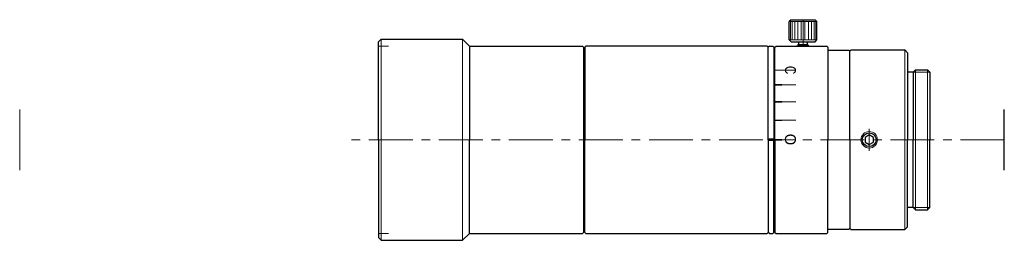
# Model space of a CAD drawing. Header units: millimetres. Extents: x -65 to 114, y 32 to 72.
import ezdxf
from ezdxf.enums import TextEntityAlignment as Align

# ---------------------------------------------------------------- set-up
doc = ezdxf.new("R2010")
doc.units = ezdxf.units.MM
doc.header["$LTSCALE"] = 0.25
doc.linetypes.add('CENTER', pattern=[50.8, 31.75, -6.35, 6.35, -6.35])
doc.layers.add('00_補助線', color=252, linetype='Continuous', lineweight=0, plot=False)
for name, color, linetype, lineweight in [('01_中心線', 1, 'CENTER', 20), ('03_寸法・文字', 50, 'Continuous', 20), ('iris＆image_circle', 7, 'Continuous', 30), ('画層1', 7, 'Continuous', 30), ('ﾋﾞｽ・ﾈｼﾞ', 7, 'Continuous', 30)]:
    doc.layers.add(name, color=color, linetype=linetype, lineweight=lineweight)
doc.styles.add('VS Standard', font='txt', dxfattribs={"height": 3})

# ---------------------------------------------------------------- blocks, each defined once
blk = doc.blocks.new('HM30##')
at = {"layer": '画層1'}
blk.add_lwpolyline([(-0.75, -0.43), (0, -0.87), (0.75, -0.43), (0.75, 0.43), (0, 0.87), (-0.75, 0.43)], close=True, dxfattribs=at)
at = {"layer": '画層1', "lineweight": 9}
blk.add_circle((0, 0), 1.5, dxfattribs=at)
at = {"layer": '画層1'}
blk.add_circle((0, 0), 1.25, dxfattribs=at)

msp = doc.modelspace()

# ---------------------------------------------------------------- hatches: boundary and pattern name
at = {"layer": '03_寸法・文字'}
h = msp.add_hatch(color=256, dxfattribs=at)
h.dxf.hatch_style = 1
h.paths.add_polyline_path([(73.22, 62.73), (73.22, 62.53), (71.91, 62.53), (71.91, 62.73)])
h = msp.add_hatch(color=256, dxfattribs=at)
h.dxf.hatch_style = 1
h.paths.add_polyline_path([(73.22, 60.14), (73.22, 59.84), (71.91, 59.84), (71.91, 60.14)])
h = msp.add_hatch(color=256, dxfattribs=at)
h.dxf.hatch_style = 1
h.paths.add_polyline_path([(73.22, 57.06), (73.22, 56.76), (71.91, 56.76), (71.91, 57.06)])
h = msp.add_hatch(color=256, dxfattribs=at)
h.dxf.hatch_style = 1
h.paths.add_polyline_path([(73.22, 53.68), (73.22, 53.38), (71.91, 53.38), (71.91, 53.68)])
h = msp.add_hatch(color=256, dxfattribs=at)
h.dxf.hatch_style = 1
h.paths.add_polyline_path([(71.71, 50.25), (70.71, 50.25), (70.71, 49.75), (71.71, 49.75)])
h = msp.add_hatch(color=256, dxfattribs=at)
h.dxf.hatch_style = 1
h.paths.add_polyline_path([(73.22, 50.15), (73.22, 49.85), (71.91, 49.85), (71.91, 50.15)])

# ---------------------------------------------------------------- linework, layer by layer
at = {"layer": '00_補助線', "lineweight": 20}
for p, q in [((0.01, 67), (1.81, 67)), ((0.01, 33), (1.81, 33))]:
    msp.add_line(p, q, dxfattribs=at)
at = {"layer": '00_補助線'}
for p, q in [((75.72, 62.63), (71.71, 62.63)), ((75.72, 59.99), (71.71, 59.99)), ((-65.07, 44.5), (-65.07, 55.5)), ((75.72, 56.91), (71.71, 56.91)), ((75.72, 53.53), (71.71, 53.53)), ((75.72, 50), (71.71, 50))]:
    msp.add_line(p, q, dxfattribs=at)
at = {"layer": '01_中心線'}
for p, q in [((77.02, 67), (77.02, 71.8)), ((89.01, 48), (89.01, 52)), ((69.71, 50), (-4.98, 50)), ((113.51, 50), (76.19, 50))]:
    msp.add_line(p, q, dxfattribs=at)
at = {"layer": 'iris＆image_circle'}
msp.add_line((113.51, 44.5), (113.51, 55.5), dxfattribs=at)
at = {"layer": '画層1'}
for p, q in [((74.84, 71.8), (74.52, 71.47)), ((74.52, 68.12), (74.52, 71.47)), ((74.84, 71.8), (79.19, 71.8)), ((79.19, 71.8), (79.52, 71.47)), ((79.52, 68.12), (79.52, 71.47)), ((0.01, 67.75), (0.51, 68.25)), ((0.51, 68.25), (15.26, 68.25)), ((15.26, 68.25), (16.51, 67)), ((74.84, 67.8), (74.52, 68.12)), ((79.19, 67.8), (79.52, 68.12)), ((0.01, 50), (0.01, 67.75)), ((16.51, 67), (16.51, 50)), ((16.51, 67), (37.01, 67)), ((37.01, 67), (37.21, 66.8)), ((37.21, 66.8), (37.21, 50)), ((37.41, 66.8), (37.61, 67)), ((37.41, 66.8), (37.41, 50)), ((70.51, 67), (37.61, 67)), ((70.51, 67), (70.71, 66.8)), ((70.91, 67), (70.71, 66.8)), ((70.71, 50), (70.71, 66.8)), ((70.71, 50), (70.71, 66.8)), ((70.91, 67), (71.51, 67)), ((71.51, 67), (71.71, 66.8)), ((71.71, 66.8), (71.71, 50)), ((71.91, 66.3), (71.71, 66.1)), ((71.91, 66.8), (72.11, 67)), ((71.91, 50), (71.91, 66.8)), ((72.11, 67), (81.31, 67)), ((74.84, 67.8), (79.19, 67.8)), ((76.22, 67.3), (76.02, 67.1)), ((76.02, 67), (76.02, 67.1)), ((76.22, 67.3), (76.22, 67.8)), ((76.22, 67.3), (77.82, 67.3)), ((77.82, 67.3), (77.82, 67.8)), ((78.02, 67.1), (77.82, 67.3)), ((78.02, 67), (78.02, 67.1)), ((81.51, 66.8), (81.31, 67)), ((81.51, 66.8), (81.51, 50)), ((81.51, 66.25), (85.31, 66.25)), ((85.31, 66.25), (85.51, 66.05)), ((85.51, 66.1), (85.71, 66.3)), ((85.51, 50), (85.51, 66.1)), ((85.71, 66.3), (95.48, 66.3)), ((95.98, 65.8), (95.48, 66.3)), ((37.21, 65.25), (37.41, 65.25)), ((95.98, 65.8), (95.98, 50)), ((96.98, 62.3), (97.39, 62.7)), ((97.39, 62.7), (99.58, 62.7)), ((99.98, 62.3), (99.58, 62.7)), ((96.98, 62.3), (95.98, 62.3)), ((96.98, 62.3), (96.98, 50)), ((99.98, 62.3), (99.98, 50)), ((0.01, 50), (0.01, 32.25)), ((16.51, 33), (16.51, 50)), ((37.21, 50), (37.21, 33.2)), ((37.41, 33.2), (37.41, 50)), ((70.71, 50), (70.71, 33.2)), ((70.71, 50), (70.71, 33.2)), ((71.71, 33.2), (71.71, 50)), ((71.91, 50), (71.91, 33.2)), ((81.51, 33.2), (81.51, 50)), ((85.51, 50), (85.51, 33.9)), ((95.98, 34.2), (95.98, 50)), ((96.98, 37.7), (96.98, 50)), ((99.98, 37.7), (99.98, 50)), ((96.98, 37.7), (95.98, 37.7)), ((96.98, 37.7), (97.39, 37.3)), ((99.98, 37.7), (99.58, 37.3)), ((97.39, 37.3), (99.58, 37.3)), ((37.21, 34.75), (37.41, 34.75)), ((85.31, 33.75), (85.51, 33.95)), ((95.98, 34.2), (95.48, 33.7)), ((0.01, 32.25), (0.51, 31.75)), ((15.26, 31.75), (16.51, 33)), ((16.51, 33), (37.01, 33)), ((37.01, 33), (37.21, 33.2)), ((37.41, 33.2), (37.61, 33)), ((37.61, 33), (70.51, 33)), ((70.51, 33), (70.71, 33.2)), ((70.91, 33), (70.71, 33.2)), ((70.91, 33), (71.51, 33)), ((71.51, 33), (71.71, 33.2)), ((71.91, 33.7), (71.71, 33.9)), ((71.91, 33.2), (72.11, 33)), ((72.11, 33), (81.31, 33)), ((81.51, 33.2), (81.31, 33)), ((81.51, 33.75), (85.31, 33.75)), ((85.51, 33.9), (85.71, 33.7)), ((85.71, 33.7), (95.48, 33.7)), ((0.51, 31.75), (15.26, 31.75))]:
    msp.add_line(p, q, dxfattribs=at)
at = {"layer": '画層1', "lineweight": 9}
for p, q in [((74.52, 71.47), (79.52, 71.47)), ((74.71, 71.47), (74.71, 68.12)), ((75.03, 71.47), (75.03, 68.12)), ((75.49, 71.47), (75.49, 68.12)), ((76.06, 71.47), (76.06, 68.12)), ((76.69, 71.47), (76.69, 68.12)), ((77.34, 71.47), (77.34, 68.12)), ((77.97, 71.47), (77.97, 68.12)), ((78.54, 71.47), (78.54, 68.12)), ((79, 71.47), (79, 68.12)), ((79.32, 71.47), (79.32, 68.12)), ((0.51, 68.25), (0.51, 50)), ((74.52, 68.12), (79.52, 68.12)), ((76.02, 67.1), (78.02, 67.1)), ((95.48, 66.3), (95.48, 50)), ((97.39, 62.7), (97.39, 50)), ((99.58, 62.7), (99.58, 50)), ((0.51, 31.75), (0.51, 50)), ((95.48, 33.7), (95.48, 50)), ((97.39, 37.3), (97.39, 50)), ((99.58, 37.3), (99.58, 50))]:
    msp.add_line(p, q, dxfattribs=at)
at = {"layer": '画層1', "lineweight": 20}
for p, q in [((15.26, 68.25), (15.26, 50)), ((76.22, 67), (76.22, 67.3)), ((77.82, 67), (77.82, 67.3)), ((96.98, 62.3), (99.98, 62.3)), ((15.26, 31.75), (15.26, 50)), ((96.98, 37.7), (99.98, 37.7))]:
    msp.add_line(p, q, dxfattribs=at)

# ---------------------------------------------------------------- block references
at = {"layer": 'ﾋﾞｽ・ﾈｼﾞ'}
msp.add_blockref('HM30##', (89.01, 50), dxfattribs=at)

# ---------------------------------------------------------------- texts
at = {"layer": '03_寸法・文字', "style": 'VS Standard', "width": 0.8}
msp.add_text('C', height=2, rotation=270, dxfattribs=at).set_placement((75.72, 62.65), align=Align.TOP_CENTER)
at = {"layer": '03_寸法・文字', "style": 'VS Standard'}
msp.add_text('O', height=2, rotation=270, dxfattribs=at).set_placement((75.72, 50.06), align=Align.TOP_CENTER)

doc.saveas('drawing.dxf')
